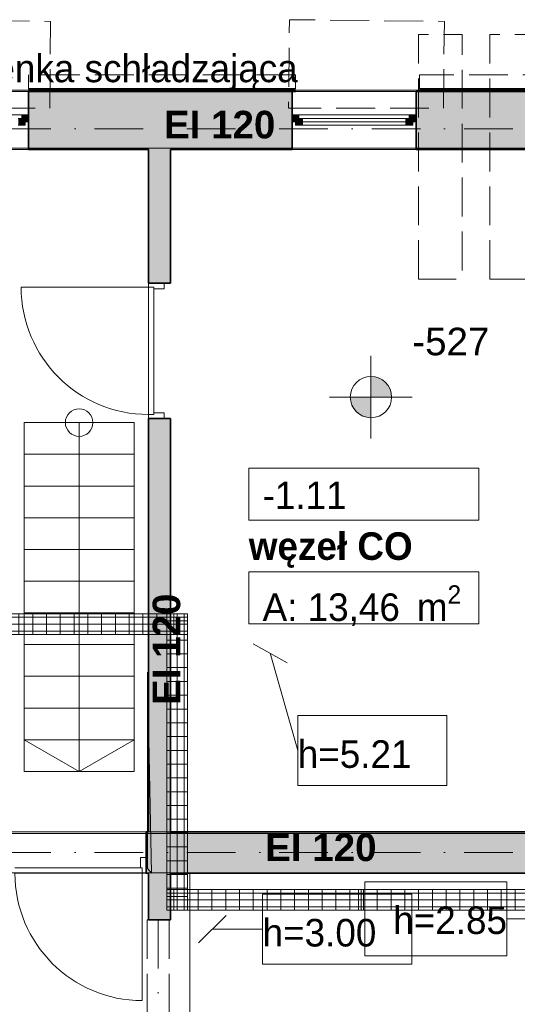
# Model space of a CAD drawing. Header units: millimetres. Extents: x 82175 to 237000, y 24756 to 471700.
# Tile 244 of 256: x 103206 to 106816, y 455658 to 462800. Entities that reach past the tile are written whole.
import ezdxf
from ezdxf.enums import TextEntityAlignment as Align

# ---------------------------------------------------------------- set-up
doc = ezdxf.new("R2010")
doc.units = ezdxf.units.MM
doc.linetypes.add('Krawędzie ukryte', pattern=[3.912222, 2.822222, -1.09])
doc.linetypes.add('Kropki i Kreski', pattern=[6.702778, 3.527778, -1.763889, 0, -1.411111])
for name, color, linetype in [('- A - ocieplenie', 8, 'Continuous'), ('- strefy pomieszczeń', 8, 'Continuous'), ('Drzwi Archicad', 8, 'Continuous'), ('Konstrukcja - Belki', 8, 'Continuous'), ('Konstrukcja - Schody', 8, 'Continuous'), ('Konstrukcja - Siatka mod', 8, 'Continuous'), ('Konstrukcja - Stropy', 8, 'Continuous'), ('Konstrukcja - Ściany działowe', 8, 'Continuous'), ('Konstrukcja - Ściany nośne wew..P', 8, 'Continuous'), ('Konstrukcja - Ściany zewnętrzne', 8, 'Continuous'), ('Okna Archicada', 8, 'Continuous'), ('Opisy - Etykiety', 8, 'Continuous'), ('Opisy - Tekst', 8, 'Continuous'), ('Wykończenie - Podłogi', 8, 'Continuous'), ('Wymiarowanie - Poziomy', 8, 'Continuous'), ('z JAN', 8, 'Continuous')]:
    doc.layers.add(name, color=color, linetype=linetype)
doc.layers.add('2DE_PRO_Cblf304L', color=30, linetype='Continuous', lineweight=15)
doc.layers.add('CP_DETAL', color=33, linetype='Continuous', lineweight=9)
doc.styles.add('CP_ATTR', font='ARIAL.TTF')
doc.styles.add('STYL_AUTOMATYCZNY_4', font='arial.ttf')
doc.styles.add('STYL_AUTOMATYCZNY_5', font='txt')
doc.styles.add('STYL_AUTOMATYCZNY_6', font='txt')
doc.styles.add('STYL_AUTOMATYCZNY_7', font='txt')
doc.styles.add('STYL_AUTOMATYCZNY_9', font='txt')
pattern_1 = [(0, (-135208.59, 738186.62), (0, 200), []), (60, (-135208.59, 738186.62), (-173.20508, 100), []), (120, (-135208.59, 738186.62), (173.20508, 100), [])]
pattern_2 = [(90, (-3e-14, 0), (-100, 6e-15), [])]

# ---------------------------------------------------------------- blocks, each defined once
blk = doc.blocks.new('2dcblcf_seg105_150kp1')
for p, q in [((0, 0), (0, 150)), ((0, 150), (150, 150)), ((150, 0), (150, 150)), ((0, 0), (150, 0))]:
    blk.add_line(p, q)
at = {"layer": 'CP_DETAL'}
for p, q in [((100, 0), (100, 150)), ((150, 125), (0, 125)), ((0, 75), (150, 75)), ((150, 25), (0, 25))]:
    blk.add_line(p, q, dxfattribs=at)
blk = doc.blocks.new('2dcblcf_seg105_150kp2')
for p, q in [((0, 0), (0, 150)), ((0, 150), (150, 150)), ((150, 0), (150, 150)), ((0, 0), (150, 0))]:
    blk.add_line(p, q)
at = {"layer": 'CP_DETAL'}
for p, q in [((100, 0), (100, 150)), ((150, 125), (0, 125)), ((0, 75), (150, 75)), ((150, 25), (0, 25))]:
    blk.add_line(p, q, dxfattribs=at)
blk = doc.blocks.new('2dcblf_korcf105_koll_b150_h105_r220_w090_l300_5pepkwh')
blk.add_blockref('2dcblcf_seg105_150kp1', (0, -75))
at = {"rotation": 90}
blk.add_blockref('2dcblcf_seg105_150kp2', (150, -75), dxfattribs=at)
at = {"linetype": 'ByBlock', "style": 'CP_ATTR', "flags": 9}
for tag in ['COUPLERS', 'NAME', 'COVER', 'DIVIDER', 'WEIGHT', 'OTHER', 'MOUNTINGS', 'MOUNTDIST', 'PRODUCER', 'ORDER-NO', 'GROUP', 'NUMBER']:
    blk.add_attdef(tag, text='', height=0.00005, dxfattribs=at).set_placement((0, 0), align=Align.MIDDLE_LEFT)
blk = doc.blocks.new('2Dcblfmark100')
at = {"color": 3}
for p, q in [((-10, -50), (-10, 50)), ((10, -50), (10, 50))]:
    blk.add_line(p, q, dxfattribs=at)
blk = doc.blocks.new('2dcblf_korcf105v_b150_h105_z1mcg80')
at = {"layer": 'CP_DETAL'}
h = blk.add_hatch(dxfattribs=at)
h.set_pattern_fill('_USER', color=256, scale=100, angle=90, style=0, pattern_type=0)
h.set_pattern_definition(pattern_2)
h.paths.add_polyline_path([(0, 75), (13250, 75), (13250, -75), (0, -75)])
for p, q in [((0, 75), (13250, 75)), ((13250, -75), (13250, 75)), ((0, -75), (13250, -75))]:
    blk.add_line(p, q)
for p, q in [((13250, 50), (0, 50)), ((0, 0), (13250, 0)), ((13250, -50), (0, -50))]:
    blk.add_line(p, q, dxfattribs=at)
at = {"yscale": 1.5}
blk.add_blockref('2Dcblfmark100', (12000, 0), dxfattribs=at)
at = {"linetype": 'ByBlock', "style": 'CP_ATTR', "flags": 9}
for tag in ['NAME', 'NUMBER', 'GROUP', 'ORDER-NO', 'PRODUCER', 'COUPLERS', 'MOUNTDIST', 'MOUNTINGS', 'OTHER', 'WEIGHT', 'DIVIDER', 'COVER']:
    blk.add_attdef(tag, text='', height=0.00005, dxfattribs=at).set_placement((-0.1, 0), align=Align.MIDDLE_LEFT)
blk = doc.blocks.new('2dcblf_korcf105v_b150_h105_z1y4je1')
at = {"layer": 'CP_DETAL'}
h = blk.add_hatch(dxfattribs=at)
h.set_pattern_fill('_USER', color=256, scale=100, angle=90, style=0, pattern_type=0)
h.set_pattern_definition(pattern_2)
h.paths.add_polyline_path([(0, 75), (1850, 75), (1850, -75), (0, -75)])
for p, q in [((0, -75), (0, 75)), ((0, 75), (1850, 75)), ((1850, -75), (1850, 75)), ((0, -75), (1850, -75))]:
    blk.add_line(p, q)
for p, q in [((1850, 50), (0, 50)), ((0, 0), (1850, 0)), ((1850, -50), (0, -50))]:
    blk.add_line(p, q, dxfattribs=at)
at = {"linetype": 'ByBlock', "style": 'CP_ATTR', "flags": 9}
for tag in ['NAME', 'NUMBER', 'GROUP', 'ORDER-NO', 'PRODUCER', 'COUPLERS', 'MOUNTDIST', 'MOUNTINGS', 'OTHER', 'WEIGHT', 'DIVIDER', 'COVER']:
    blk.add_attdef(tag, text='', height=0.00005, dxfattribs=at).set_placement((-0.1, 0), align=Align.MIDDLE_LEFT)
blk = doc.blocks.new('2dcblf_korcf105v_b150_h105_zx37e41')
at = {"layer": 'CP_DETAL'}
h = blk.add_hatch(dxfattribs=at)
h.set_pattern_fill('_USER', color=256, scale=100, angle=90, style=0, pattern_type=0)
h.set_pattern_definition(pattern_2)
h.paths.add_polyline_path([(0, 75), (8655, 75), (8655, -75), (0, -75)])
for p, q in [((0, -75), (0, 75)), ((0, 75), (8655, 75)), ((0, -75), (8655, -75))]:
    blk.add_line(p, q)
for p, q in [((8655, 50), (0, 50)), ((0, 0), (8655, 0)), ((8655, -50), (0, -50))]:
    blk.add_line(p, q, dxfattribs=at)
at = {"linetype": 'ByBlock', "style": 'CP_ATTR', "flags": 9}
for tag in ['NAME', 'NUMBER', 'GROUP', 'ORDER-NO', 'PRODUCER', 'COUPLERS', 'MOUNTDIST', 'MOUNTINGS', 'OTHER', 'WEIGHT', 'DIVIDER', 'COVER']:
    blk.add_attdef(tag, text='', height=0.00005, dxfattribs=at).set_placement((-0.1, 0), align=Align.MIDDLE_LEFT)

msp = doc.modelspace()

# ---------------------------------------------------------------- hatches: boundary and pattern name
at = {"layer": '- A - ocieplenie', "linetype": 'Continuous', "lineweight": 13}
h = msp.add_hatch(dxfattribs=at)
h.set_pattern_fill('Siatka_trójkątna_0001', color=8, style=0, pattern_type=2)
h.set_pattern_definition(pattern_1)
h.paths.add_polyline_path([(105206.9, 462298.9), (103270, 462298.9), (103270, 462278.9), (105206.9, 462278.9)])
h = msp.add_hatch(dxfattribs=at)
h.set_pattern_fill('Siatka_trójkątna_0001', color=8, style=0, pattern_type=2)
h.set_pattern_definition(pattern_1)
h.paths.add_polyline_path([(108312.8, 462298.9), (106106.9, 462298.9), (106106.9, 462278.9), (108312.8, 462278.9)])
at = {"layer": 'Konstrukcja - Ściany działowe', "linetype": 'Continuous', "lineweight": 13}
for points in [[(104140, 461858.9), (104140, 460888.2), (104300, 460888.2), (104300, 461858.9)], [(104140, 456908.9), (104300, 456908.9), (104300, 459908.2), (104140, 459908.2)], [(104140, 456608.9), (104140, 456270), (104300, 456270), (104300, 456608.9)]]:
    msp.add_hatch(color=8, dxfattribs=at).paths.add_polyline_path(points)
at = {"layer": 'Konstrukcja - Ściany nośne wew..P', "linetype": 'Continuous', "lineweight": 13}
for points in [[(104123.1, 456608.9), (104440, 456608.9), (104440, 456908.9), (104123.1, 456908.9)], [(104440, 456608.9), (107020, 456608.9), (107020, 456908.9), (104440, 456908.9)]]:
    msp.add_hatch(color=8, dxfattribs=at).paths.add_polyline_path(points)
at = {"layer": 'Konstrukcja - Ściany zewnętrzne', "linetype": 'Continuous', "lineweight": 13}
for points in [[(103270, 461858.9), (105181.9, 461858.9), (105181.9, 462278.9), (103270, 462278.9)], [(106081.9, 461858.9), (108298, 461858.9), (108298, 462278.9), (106081.9, 462278.9)]]:
    msp.add_hatch(color=8, dxfattribs=at).paths.add_polyline_path(points)
at = {"layer": 'Okna Archicada', "linetype": 'Continuous', "lineweight": 13}
for points in [[(103270, 462108.9), (103220, 462108.9), (103220, 462083.9), (103245, 462083.9), (103245, 462058.9), (103270, 462058.9)], [(105181.9, 462058.9), (105206.9, 462058.9), (105206.9, 462083.9), (105231.9, 462083.9), (105231.9, 462108.9), (105181.9, 462108.9)], [(106081.9, 462108.9), (106031.9, 462108.9), (106031.9, 462083.9), (106056.9, 462083.9), (106056.9, 462058.9), (106081.9, 462058.9)], [(103245, 462083.9), (103195, 462083.9), (103195, 462033.9), (103245, 462033.9)], [(105206.9, 462033.9), (105256.9, 462033.9), (105256.9, 462083.9), (105206.9, 462083.9)], [(106056.9, 462083.9), (106006.9, 462083.9), (106006.9, 462033.9), (106056.9, 462033.9)]]:
    msp.add_hatch(color=8, dxfattribs=at).paths.add_polyline_path(points)
at = {"layer": 'Wymiarowanie - Poziomy', "linetype": 'Continuous', "lineweight": 13}
for points in [[(105754.3, 460062.6), (105904.3, 460062.6), (105892.9, 460120), (105860.4, 460168.7), (105811.7, 460201.2), (105754.3, 460212.6)], [(105754.3, 460062.6), (105604.3, 460062.6), (105615.8, 460005.2), (105648.3, 459956.6), (105696.9, 459924.1), (105754.3, 459912.6)]]:
    msp.add_hatch(color=8, dxfattribs=at).paths.add_polyline_path(points)

# ---------------------------------------------------------------- linework, layer by layer
at = {"layer": '- A - ocieplenie', "color": 8, "linetype": 'Krawędzie ukryte', "lineweight": 20, "ltscale": 100, "flags": 128}
for points in [[(105206.9, 462398.9), (103270, 462398.9)], [(103270, 462398.9), (103270, 462298.9)], [(105206.9, 462298.9), (105206.9, 462398.9)], [(108312.8, 462398.9), (106106.9, 462398.9)], [(106106.9, 462398.9), (106106.9, 462298.9)], [(103270, 462278.9), (105206.9, 462278.9)], [(106106.9, 462278.9), (108312.8, 462278.9)]]:
    msp.add_lwpolyline(points, dxfattribs=at)
at = {"layer": '- A - ocieplenie', "color": 8, "linetype": 'Continuous', "lineweight": 35, "ltscale": 100, "flags": 128}
for points in [[(105206.9, 462298.9), (103270, 462298.9)], [(103270, 462278.9), (105206.9, 462278.9)], [(108312.8, 462298.9), (106106.9, 462298.9)], [(106106.9, 462278.9), (108312.8, 462278.9)]]:
    msp.add_lwpolyline(points, dxfattribs=at)
at = {"layer": '- strefy pomieszczeń', "color": 8, "linetype": 'Continuous', "lineweight": 13, "ltscale": 100}
for p, q in [((104867.8, 459547), (106536.9, 459547)), ((104867.8, 459170.5), (104867.8, 459547)), ((106536.9, 459547), (106536.9, 459170.5)), ((106536.9, 459170.5), (104867.8, 459170.5)), ((104867.8, 458794.1), (106536.9, 458794.1)), ((104867.8, 458417.6), (104867.8, 458794.1)), ((106536.9, 458794.1), (106536.9, 458417.6)), ((106536.9, 458417.6), (104867.8, 458417.6))]:
    msp.add_line(p, q, dxfattribs=at)
at = {"color": 8, "linetype": 'Continuous', "lineweight": 35, "ltscale": 100, "flags": 128}
for points in [[(104300, 460888.2), (104140, 460888.2)], [(104140, 459908.2), (104300, 459908.2)]]:
    msp.add_lwpolyline(points, dxfattribs=at)
at = {"layer": 'Drzwi Archicad', "color": 8, "linetype": 'Continuous', "lineweight": 13, "ltscale": 100}
for p, q in [((104140, 460860.2), (103216, 460860.2)), ((104255, 460888.2), (104140, 460888.2)), ((104140, 460888.2), (104140, 460860.2)), ((104140, 460860.2), (104180, 460860.2)), ((104140, 459936.2), (104140, 460860.2)), ((104140, 460860.2), (104180, 460860.2)), ((104180, 460860.2), (104180, 460848.2)), ((104180, 460860.2), (104180, 459936.2)), ((104180, 460848.2), (104255, 460848.2)), ((104255, 460848.2), (104255, 460888.2)), ((104180, 459936.2), (104140, 459936.2)), ((104140, 459936.2), (104140, 459908.2)), ((104180, 459936.2), (104140, 459936.2)), ((104140, 459908.2), (104255, 459908.2)), ((104255, 459948.2), (104180, 459948.2)), ((104180, 459948.2), (104180, 459936.2)), ((104255, 459908.2), (104255, 459948.2)), ((104083.1, 456648.9), (104083.1, 456723.9)), ((104083.1, 456723.9), (104123.1, 456723.9)), ((104123.1, 456723.9), (104123.1, 456608.9)), ((104095.1, 456648.9), (103171.1, 456648.9)), ((103171.1, 456608.9), (104095.1, 456608.9)), ((104095.1, 456648.9), (104083.1, 456648.9)), ((104095.1, 456608.9), (104095.1, 456648.9)), ((104095.1, 456608.9), (104095.1, 456648.9)), ((104095.1, 456608.9), (104095.1, 455684.9)), ((104123.1, 456608.9), (104095.1, 456608.9))]:
    msp.add_line(p, q, dxfattribs=at)
at = {"layer": 'Drzwi Archicad', "color": 8, "linetype": 'Continuous', "lineweight": 35, "ltscale": 100}
for p, q in [((104140, 460888.2), (104255, 460888.2)), ((104140, 460888.2), (104255, 460888.2)), ((104255, 460888.2), (104300, 460888.2)), ((104140, 459908.2), (104255, 459908.2)), ((104140, 459908.2), (104255, 459908.2)), ((104255, 459908.2), (104300, 459908.2)), ((104123.1, 456723.9), (104123.1, 456908.9)), ((104123.1, 456608.9), (104123.1, 456723.9)), ((104123.1, 456608.9), (104123.1, 456723.9))]:
    msp.add_line(p, q, dxfattribs=at)
at = {"layer": 'Drzwi Archicad', "color": 8, "linetype": 'Continuous', "lineweight": 13, "ltscale": 100}
for centre, start, end in [((104140, 460860.2), 180, 270), ((104095.1, 456608.9), 179.99999, 269.99999)]:
    msp.add_arc(centre, 924, start, end, dxfattribs=at)
at = {"layer": 'Konstrukcja - Belki', "color": 8, "linetype": 'Krawędzie ukryte', "lineweight": 13, "ltscale": 100}
for p, q in [((104130.2, 456270.1), (104130.2, 454428.9)), ((104130.2, 456270.1), (104290.2, 456270.1)), ((104290.2, 456270.1), (104290.2, 454428.9))]:
    msp.add_line(p, q, dxfattribs=at)
at = {"layer": 'Konstrukcja - Belki', "color": 8, "linetype": 'Kropki i Kreski', "lineweight": 13, "ltscale": 100}
msp.add_line((104210.2, 456270.1), (104210.2, 454428.9), dxfattribs=at)
at = {"layer": 'Konstrukcja - Schody', "color": 8, "linetype": 'Continuous', "lineweight": 13, "ltscale": 100}
for p, q in [((103236.9, 459877.3), (103236.9, 457347.3)), ((104036.9, 459877.3), (103236.9, 459877.3)), ((104036.9, 459877.3), (103236.9, 459877.3)), ((103636.9, 459877.3), (103636.9, 457347.3)), ((104036.9, 459877.3), (104036.9, 457347.3)), ((104036.9, 459647.3), (103236.9, 459647.3)), ((104036.9, 459417.3), (103236.9, 459417.3)), ((104036.9, 459187.3), (103236.9, 459187.3)), ((104036.9, 458957.3), (103236.9, 458957.3)), ((104036.9, 458727.3), (103236.9, 458727.3)), ((104036.9, 458497.3), (103236.9, 458497.3)), ((104036.9, 458267.3), (103236.9, 458267.3)), ((104036.9, 458037.3), (103236.9, 458037.3)), ((104036.9, 457807.3), (103236.9, 457807.3)), ((104036.9, 457577.3), (103236.9, 457577.3)), ((103636.9, 457347.3), (103236.9, 457577.3)), ((103636.9, 457347.3), (104036.9, 457577.3)), ((104036.9, 457347.3), (103236.9, 457347.3)), ((104036.9, 457347.3), (103236.9, 457347.3))]:
    msp.add_line(p, q, dxfattribs=at)
msp.add_circle((103636.9, 459877.3), 100, dxfattribs=at)
at = {"layer": 'Konstrukcja - Siatka mod', "color": 8, "linetype": 'Kropki i Kreski', "lineweight": 13, "ltscale": 100}
for p, q in [((93022.5, 462008.9), (122467, 462008.9)), ((93022.5, 456758.9), (122467, 456758.9))]:
    msp.add_line(p, q, dxfattribs=at)
at = {"layer": 'Konstrukcja - Stropy', "color": 8, "linetype": 'Continuous', "lineweight": 13, "ltscale": 100, "flags": 128}
for points in [[(113520, 462289.4), (93350, 462289.4), (93350, 456620.2), (95620, 456620.2), (95620, 454427.2), (104440, 454427.2), (104440, 456608.9), (113520, 456608.9)], [(95620, 448978.1), (107435, 448978.1), (107435, 454429.9), (110140, 454429.9), (110140, 448978.1), (122560.8, 448978.1), (122560.8, 462257), (113220, 462257), (113220, 456896.9), (103140, 456896.9), (103140, 458317.8), (95620, 458317.8)]]:
    msp.add_lwpolyline(points, close=True, dxfattribs=at)
at = {"layer": 'Konstrukcja - Ściany działowe', "color": 8, "linetype": 'Continuous', "lineweight": 35, "ltscale": 100, "flags": 128}
for points in [[(104140, 461858.9), (104140, 460888.2)], [(104300, 460888.2), (104300, 461858.9)], [(104140, 459908.2), (104140, 456908.9)], [(104300, 456908.9), (104300, 459908.2)], [(104140, 456608.9), (104140, 456270)], [(104300, 456270), (104300, 456608.9)], [(104140, 456270), (104300, 456270)]]:
    msp.add_lwpolyline(points, dxfattribs=at)
at = {"layer": 'Konstrukcja - Ściany nośne wew..P', "color": 8, "linetype": 'Continuous', "lineweight": 35, "ltscale": 100}
for p, q in [((104123.1, 456723.9), (104123.1, 456908.9)), ((104123.1, 456608.9), (104123.1, 456723.9))]:
    msp.add_line(p, q, dxfattribs=at)
at = {"layer": 'Konstrukcja - Ściany nośne wew..P', "color": 8, "linetype": 'Continuous', "lineweight": 35, "ltscale": 100, "flags": 128}
for points in [[(104140, 456908.9), (104123.1, 456908.9)], [(104440, 456908.9), (104300, 456908.9)], [(107020, 456908.9), (104440, 456908.9)], [(104123.1, 456608.9), (104140, 456608.9)], [(104300, 456608.9), (104440, 456608.9)], [(104440, 456608.9), (107020, 456608.9)]]:
    msp.add_lwpolyline(points, dxfattribs=at)
at = {"layer": 'Konstrukcja - Ściany zewnętrzne', "color": 8, "linetype": 'Continuous', "lineweight": 35, "ltscale": 100}
for p, q in [((103270, 462108.9), (103270, 462278.9)), ((105181.9, 462108.9), (105181.9, 462278.9)), ((106081.9, 462108.9), (106081.9, 462278.9)), ((103270, 462058.9), (103270, 462108.9)), ((105181.9, 462058.9), (105181.9, 462108.9)), ((106081.9, 462058.9), (106081.9, 462108.9)), ((103270, 461858.9), (103270, 462058.9)), ((105181.9, 461858.9), (105181.9, 462058.9)), ((106081.9, 461858.9), (106081.9, 462058.9))]:
    msp.add_line(p, q, dxfattribs=at)
at = {"layer": 'Konstrukcja - Ściany zewnętrzne', "color": 8, "linetype": 'Continuous', "lineweight": 35, "ltscale": 100, "flags": 128}
for points in [[(105181.9, 462278.9), (103270, 462278.9)], [(108298, 462278.9), (106081.9, 462278.9)], [(103270, 461858.9), (104140, 461858.9)], [(104300, 461858.9), (105181.9, 461858.9)], [(106081.9, 461858.9), (107020, 461858.9)]]:
    msp.add_lwpolyline(points, dxfattribs=at)
at = {"layer": 'Okna Archicada', "color": 8, "linetype": 'Continuous', "lineweight": 18, "ltscale": 100}
for p, q in [((102370, 462278.9), (103270, 462278.9)), ((105181.9, 462278.9), (106081.9, 462278.9)), ((103220, 462108.9), (102420, 462108.9)), ((106031.9, 462108.9), (105231.9, 462108.9)), ((105256.9, 462033.9), (106006.9, 462033.9)), ((102370, 461858.9), (103270, 461858.9)), ((105181.9, 461858.9), (106081.9, 461858.9))]:
    msp.add_line(p, q, dxfattribs=at)
at = {"layer": 'Okna Archicada', "color": 8, "linetype": 'Continuous', "lineweight": 35, "ltscale": 100}
for p, q in [((103270, 462108.9), (103270, 462278.9)), ((105181.9, 462108.9), (105181.9, 462278.9)), ((106081.9, 462108.9), (106081.9, 462278.9)), ((103270, 462058.9), (103270, 462108.9)), ((103270, 462058.9), (103270, 462108.9)), ((105181.9, 462058.9), (105181.9, 462108.9)), ((105181.9, 462058.9), (105181.9, 462108.9)), ((106081.9, 462058.9), (106081.9, 462108.9)), ((106081.9, 462058.9), (106081.9, 462108.9)), ((103270, 461858.9), (103270, 462058.9)), ((105181.9, 461858.9), (105181.9, 462058.9)), ((106081.9, 461858.9), (106081.9, 462058.9))]:
    msp.add_line(p, q, dxfattribs=at)
at = {"layer": 'Okna Archicada', "color": 8, "linetype": 'Continuous', "lineweight": 20, "ltscale": 100}
for p, q in [((103270, 462108.9), (103220, 462108.9)), ((103220, 462108.9), (103220, 462083.9)), ((105231.9, 462108.9), (105181.9, 462108.9)), ((105231.9, 462083.9), (105231.9, 462108.9)), ((106081.9, 462108.9), (106031.9, 462108.9)), ((106031.9, 462108.9), (106031.9, 462083.9)), ((103245, 462083.9), (103195, 462083.9)), ((103220, 462083.9), (103245, 462083.9)), ((103245, 462083.9), (103245, 462058.9)), ((103245, 462033.9), (103245, 462083.9)), ((103245, 462058.9), (103270, 462058.9)), ((105181.9, 462058.9), (105206.9, 462058.9)), ((105206.9, 462058.9), (105206.9, 462083.9)), ((105206.9, 462083.9), (105231.9, 462083.9)), ((105256.9, 462083.9), (105206.9, 462083.9)), ((105206.9, 462083.9), (105206.9, 462033.9)), ((105256.9, 462033.9), (105256.9, 462083.9)), ((106006.9, 462083.9), (105256.9, 462083.9)), ((105256.9, 462058.9), (106006.9, 462058.9)), ((106056.9, 462083.9), (106006.9, 462083.9)), ((106006.9, 462083.9), (106006.9, 462033.9)), ((106031.9, 462083.9), (106056.9, 462083.9)), ((106056.9, 462083.9), (106056.9, 462058.9)), ((106056.9, 462033.9), (106056.9, 462083.9)), ((106056.9, 462058.9), (106081.9, 462058.9)), ((103195, 462033.9), (103245, 462033.9)), ((105206.9, 462033.9), (105256.9, 462033.9)), ((105256.9, 462033.9), (106006.9, 462033.9)), ((106006.9, 462033.9), (106056.9, 462033.9))]:
    msp.add_line(p, q, dxfattribs=at)
at = {"layer": 'Opisy - Etykiety', "color": 8, "linetype": 'Continuous', "lineweight": 13, "ltscale": 100}
for p, q in [((105146.8, 458136), (104900, 458274)), ((105023.4, 458205), (105222.9, 457499.1)), ((106304.7, 457752), (105222.9, 457752)), ((105222.9, 457752), (105222.9, 457246.1)), ((106304.7, 457246.1), (106304.7, 457752)), ((105222.9, 457246.1), (106304.7, 457246.1)), ((106049.7, 456456.5), (104967.9, 456456.5)), ((104967.9, 456456.5), (104967.9, 455950.6)), ((106049.7, 455950.6), (106049.7, 456456.5)), ((104703.7, 456303.5), (104503.7, 456103.5)), ((104603.7, 456203.5), (104967.9, 456203.5)), ((104967.9, 455950.6), (106049.7, 455950.6))]:
    msp.add_line(p, q, dxfattribs=at)
at = {"layer": 'Opisy - Etykiety', "color": 8, "linetype": 'Continuous', "lineweight": 20, "ltscale": 100}
for p, q in [((106741.2, 456547.3), (105709.7, 456547.3)), ((105709.7, 456547.3), (105709.7, 456010.8)), ((106741.2, 456010.8), (106741.2, 456547.3)), ((107105.3, 456279), (106741.2, 456279)), ((105709.7, 456010.8), (106741.2, 456010.8))]:
    msp.add_line(p, q, dxfattribs=at)
at = {"layer": 'Wykończenie - Podłogi', "color": 8, "linetype": 'Continuous', "lineweight": 13, "ltscale": 100, "flags": 128}
for points in [[(113220, 461868.1), (93350, 461868.1), (93350, 456908.9), (95620, 456908.9), (95620, 454427.2), (102983.1, 454427.2), (102983.1, 456908.9), (107020, 456908.9), (107019.9, 458924.9), (109671.7, 458924.9), (109671.8, 456908.9), (113220, 456908.9)], [(122162, 454433.1), (122162, 461858.3), (113518, 461858.3), (113518, 456610.9), (102985.1, 456610.9), (102985.1, 458019.8), (95618, 458019.8), (95618, 454426.1), (107440, 454429.2)]]:
    msp.add_lwpolyline(points, close=True, dxfattribs=at)
at = {"layer": 'Wymiarowanie - Poziomy', "color": 8, "linetype": 'Continuous', "lineweight": 13, "ltscale": 100}
for p, q in [((105754.3, 459762.6), (105754.3, 460362.6)), ((105454.3, 460062.6), (106054.3, 460062.6))]:
    msp.add_line(p, q, dxfattribs=at)
msp.add_circle((105754.3, 460062.6), 150, dxfattribs=at)
at = {"layer": 'z JAN', "color": 8, "linetype": 'Krawędzie ukryte', "lineweight": 13, "ltscale": 100, "flags": 128}
for points in [[(103423.3, 462158.9), (103430.2, 462787.3), (102306.4, 462799.6), (102299.4, 462158.9)], [(106279.8, 462158.9), (106286.7, 462787.3), (105163, 462799.6), (105155.9, 462158.9)], [(106099.3, 460917.2), (106099.3, 462691.7), (106417, 462691.7), (106417, 460917.2)], [(106615.9, 460917.2), (106615.9, 462691.7), (106933.6, 462691.7), (106933.6, 460917.2)]]:
    msp.add_lwpolyline(points, close=True, dxfattribs=at)
at = {"layer": 'z JAN', "color": 8, "linetype": 'Continuous', "lineweight": 13, "ltscale": 100, "flags": 128}
msp.add_lwpolyline([(104132.1, 456644.5), (104132.1, 458066.6), (104163.1, 456608.9)], close=True, dxfattribs=at)

# ---------------------------------------------------------------- block references
at = {"layer": '2DE_PRO_Cblf304L'}
for name, p, rotation in [('2dcblf_korcf105v_b150_h105_zx37e41', (104272.9, 458415.4), 180), ('2dcblf_korcf105_koll_b150_h105_r220_w090_l300_5pepkwh', (104347.9, 458340.4), 90), ('2dcblf_korcf105v_b150_h105_z1y4je1', (104347.9, 456490.4), 90), ('2dcblf_korcf105v_b150_h105_z1mcg80', (117672.9, 456415.4), 180)]:
    msp.add_blockref(name, p, dxfattribs=dict(at, rotation=rotation))
at = {"layer": '2DE_PRO_Cblf304L', "yscale": -1, "rotation": 180}
msp.add_blockref('2dcblf_korcf105_koll_b150_h105_r220_w090_l300_5pepkwh', (104422.9, 456415.4), dxfattribs=at)

# ---------------------------------------------------------------- texts
at = {"layer": '- strefy pomieszczeń', "color": 8, "linetype": 'Continuous', "lineweight": 13, "char_height": 200, "attachment_point": 1}
for s, insert, style in [('\\A1;{\\pql;\\pt0,500;\\fGeneva CE|b0|i0|c0|p0;\\W1.000000;-1.11\\fGeneva CE|b0|i0|c0|p0;\\W1.000000;\\A1{\\H.66x;\\S^  ;}\\fGeneva CE|b0|i0|c0|p0;\\W1.000000;\\fGeneva CE|b0|i0|c0|p0;\\W1.000000;\\A1{\\H.66x;\\S^  ;}}', (104967.8, 459450.1), 'STYL_AUTOMATYCZNY_6'), ('\\A1;{\\pql;\\pt0,500;\\fGeneva CE|b1|i0|c0|p0;\\W1.000000;węzeł CO\\fGeneva CE|b1|i0|c0|p0;\\W1.000000;\\A1{\\H.66x;\\S^  ;}\\fGeneva CE|b1|i0|c0|p0;\\W1.000000;\\fGeneva CE|b1|i0|c0|p0;\\W1.000000;\\A1{\\H.66x;\\S^  ;}}', (104867.8, 459081.6), 'STYL_AUTOMATYCZNY_9'), ('\\A1;{\\pql;\\pt0,500;\\fGeneva CE|b0|i0|c0|p0;\\W1.000000;A: 13,46\\fGeneva CE|b0|i0|c0|p0;\\W1.000000;\\A1{\\H.66x;\\S^  ;}\\fGeneva CE|b0|i0|c0|p0;\\W1.000000; m\\fGeneva CE|b0|i0|c0|p0;\\W1.000000;\\A1{\\H.66x;\\S2^  ;}}', (104967.8, 458697.1), 'STYL_AUTOMATYCZNY_6'), ('\\A1;{\\pql;\\pt0,500;\\fGeneva CE|b1|i0|c0|p0;\\W1.000000;Komunikacja\\fGeneva CE|b1|i0|c0|p0;\\W1.000000;\\A1{\\H.66x;\\S^  ;}\\fGeneva CE|b1|i0|c0|p0;\\W1.000000;\\fGeneva CE|b1|i0|c0|p0;\\W1.000000;\\A1{\\H.66x;\\S^  ;}}', (101373.1, 455747.5), 'STYL_AUTOMATYCZNY_9')]:
    msp.add_mtext(s, dxfattribs=dict(at, insert=insert, style=style))
at = {"color": 8, "linetype": 'Continuous', "lineweight": 15, "insert": (102323.6, 462416), "char_height": 200, "attachment_point": 4, "style": 'STYL_AUTOMATYCZNY_6'}
msp.add_mtext('\\A1;{\\pql;\\fGeneva CE|b0|i0|c0|p0;\\W1.000000;studzienka schładzająca}', dxfattribs=at)
at = {"layer": 'Opisy - Etykiety', "color": 8, "linetype": 'Continuous', "lineweight": 13, "char_height": 200.007, "attachment_point": 4, "style": 'STYL_AUTOMATYCZNY_5'}
for s, insert in [('\\A1;{\\pql;\\fGeneva|b0|i0|c0|p0;\\W1.000000;h=\\fGeneva CE|b0|i0|c0|p0;\\H0.999967x;\\W1.000000;5.21}', (105222.9, 457471.8)), ('\\A1;{\\pql;\\fGeneva|b0|i0|c0|p0;\\W1.000000;h=\\fGeneva CE|b0|i0|c0|p0;\\H0.999967x;\\W1.000000;3.00}', (104967.9, 456176.3))]:
    msp.add_mtext(s, dxfattribs=dict(at, insert=insert))
at = {"layer": 'Opisy - Etykiety', "color": 8, "linetype": 'Continuous', "lineweight": 20, "insert": (106741.2, 456267.1), "char_height": 200, "attachment_point": 6, "style": 'STYL_AUTOMATYCZNY_5'}
msp.add_mtext('\\A1;{\\pqr;\\fGeneva|b0|i0|c0|p0;\\W1.000000;h=\\fGeneva CE|b0|i0|c0|p0;\\W1.000000;2.85}', dxfattribs=at)
at = {"layer": 'Opisy - Tekst', "color": 8, "linetype": 'Continuous', "lineweight": 13, "char_height": 200, "attachment_point": 1, "style": 'STYL_AUTOMATYCZNY_7'}
for insert in [(104252.8, 462138.6), (104987, 456897.4)]:
    msp.add_mtext('\\A1;{\\pql;\\fHelvetica|b1|i0|c238|p0;\\W1.000000;EI 120}', dxfattribs=dict(at, insert=insert))
at = {"layer": 'Opisy - Tekst', "color": 8, "linetype": 'Continuous', "lineweight": 13, "insert": (104170.3, 457829.7), "char_height": 200, "attachment_point": 1, "rotation": 90, "style": 'STYL_AUTOMATYCZNY_7'}
msp.add_mtext('\\A1;{\\pql;\\fHelvetica|b1|i0|c238|p0;\\W1.000000;EI 120}', dxfattribs=at)
at = {"layer": 'Wymiarowanie - Poziomy', "color": 8, "linetype": 'Continuous', "lineweight": 13, "insert": (106054.3, 460362.6), "char_height": 200, "width": 548.974, "attachment_point": 7, "style": 'STYL_AUTOMATYCZNY_4'}
msp.add_mtext('\\A1;{\\pql;\\fArial|b0|i0|c238|p0;\\W1.000000;-527}', dxfattribs=at)

doc.saveas('drawing.dxf')
